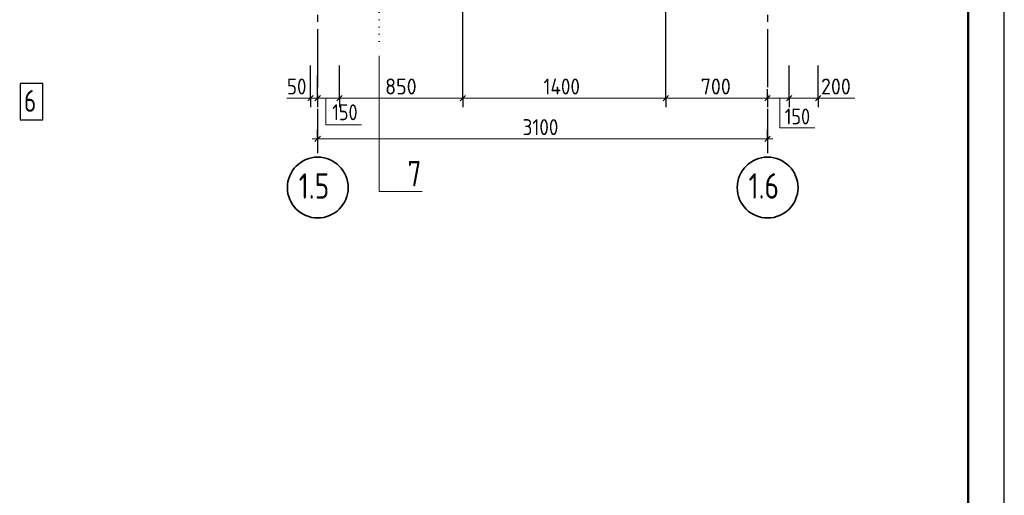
# Model space of a CAD drawing. Header units: millimetres. Extents: x 0 to 50400, y 0 to 35640.
# Tile 19 of 22: x 34115 to 50400, y 12266 to 20133. Entities that reach past the tile are written whole.
import ezdxf

# ---------------------------------------------------------------- set-up
doc = ezdxf.new("R2010")
doc.units = ezdxf.units.MM
for name, pattern in [('______2', [324, 240, -84]), ('______5', [1320, 960, -120, 120, -120]), ('______9', [120, 0, -120])]:
    doc.linetypes.add(name, pattern=pattern)
doc.layers.add('Standard', color=7, linetype='Continuous', lineweight=25)
doc.layers.add('Сечения символ', color=7, linetype='Continuous', lineweight=25)
doc.layers.add('Оси', color=7, linetype='______5', true_color=0x656565)
doc.layers.add('Стена Хомут', color=7, linetype='______2', true_color=0xa0a0a0)
doc.layers.add('Размерная выноска', color=7, linetype='Continuous')
doc.styles.add('ISOCPEUR', font='txt')

msp = doc.modelspace()

# ---------------------------------------------------------------- linework, layer by layer
at = {"layer": 'Standard', "color": 7, "linetype": 'Continuous', "lineweight": -3, "transparency": 33554687}
for p, q in [((38923, 18836), (38923, 18986)), ((39043, 18836), (39043, 18986)), ((39403, 18836), (39403, 18986)), ((41443, 18836), (41443, 18986)), ((44803, 18836), (44803, 18986)), ((46483, 18836), (46483, 18986)), ((46843, 18836), (46843, 18986)), ((47323, 18836), (47323, 18986)), ((38923, 18836), (38923, 18686)), ((39043, 18836), (39043, 18686)), ((39403, 18836), (39403, 18686)), ((41443, 18836), (41443, 18686)), ((44803, 18836), (44803, 18686)), ((46483, 18836), (46483, 18686)), ((46843, 18836), (46843, 18686)), ((47323, 18836), (47323, 18686)), ((39043, 18164), (39043, 18314)), ((46483, 18164), (46483, 18314)), ((39043, 18164), (39043, 18014)), ((46483, 18164), (46483, 18014))]:
    msp.add_line(p, q, dxfattribs=at)
at = {"layer": 'Standard', "color": 7, "linetype": 'Continuous', "lineweight": 13, "transparency": 33554687}
for p, q in [((38923, 18836), (38833, 18836)), ((38923, 18836), (39043, 18836)), ((39403, 18836), (41443, 18836)), ((41443, 18836), (44803, 18836)), ((44803, 18836), (46483, 18836)), ((46483, 18836), (46843, 18836)), ((46843, 18836), (47323, 18836)), ((47323, 18836), (47413, 18836)), ((39043, 18164), (38953, 18164)), ((39043, 18164), (46483, 18164)), ((46483, 18164), (46573, 18164))]:
    msp.add_line(p, q, dxfattribs=at)
at = {"layer": 'Standard', "color": 7, "linetype": 'Continuous', "lineweight": 25, "transparency": 33554687}
for p, q in [((38878, 18791), (38968, 18881)), ((38998, 18791), (39088, 18881)), ((39358, 18791), (39448, 18881)), ((41398, 18791), (41488, 18881)), ((44758, 18791), (44848, 18881)), ((46438, 18791), (46528, 18881)), ((46798, 18791), (46888, 18881)), ((47278, 18791), (47368, 18881)), ((38998, 18119), (39088, 18209)), ((46438, 18119), (46528, 18209))]:
    msp.add_line(p, q, dxfattribs=at)
msp.add_lwpolyline([(0, 0), (50400, 0), (50400, 35640), (0, 35640), (0, 0)], close=True, dxfattribs=at)
at = {"layer": 'Standard', "color": 7, "linetype": 'Continuous', "lineweight": 13, "transparency": 33554687}
for points in [[(50400, 35640), (0, 35640), (0, 0), (50400, 0), (50400, 35640)], [(39043, 18836), (39180, 18836), (39180, 18836), (39403, 18836)]]:
    msp.add_lwpolyline(points, dxfattribs=at)
at = {"layer": 'Standard', "color": 7, "linetype": 'Continuous', "lineweight": 50, "transparency": 33554687}
msp.add_lwpolyline([(2400, 35040), (49800, 35040), (49800, 600), (2400, 600), (2400, 35040)], close=True, dxfattribs=at)
at = {"layer": 'Standard', "color": 7, "linetype": 'Continuous', "lineweight": -3, "transparency": 33554687}
for points in [[(41443, 18836), (41443, 18857), (41443, 18857), (41443, 18857), (41443, 18857), (41443, 18857), (41443, 18857), (41443, 20517)], [(44803, 18836), (44803, 18857), (44803, 18857), (44803, 18857), (44803, 18857), (44803, 20517)], [(38923, 18836), (38923, 18857), (38923, 18857), (38923, 18857), (38923, 18857), (38923, 18857), (38923, 18857), (38923, 18857), (38923, 18857), (38923, 19373)], [(39403, 18836), (39403, 18857), (39403, 18857), (39403, 18857), (39403, 18857), (39403, 18857), (39403, 18857), (39403, 18857), (39403, 18857), (39403, 19373)], [(46843, 18836), (46843, 18857), (46843, 18857), (46843, 19373)], [(47323, 18836), (47323, 18857), (47323, 18857), (47323, 19373)], [(39043, 18836), (39043, 18857), (39043, 18857), (39043, 18857), (39043, 18857), (39043, 18857), (39043, 18857), (39043, 18857), (39043, 18857), (39043, 19211)], [(46483, 18836), (46483, 18857), (46483, 18857), (46483, 18942)]]:
    msp.add_lwpolyline(points, dxfattribs=at)
at = {"layer": 'Оси', "color": 8, "linetype": '______5', "lineweight": -3, "transparency": 33554687}
for p, q in [((39043, 22616), (39043, 17926)), ((46483, 22616), (46483, 17926))]:
    msp.add_line(p, q, dxfattribs=at)
at = {"layer": 'Оси', "color": 7, "linetype": 'Continuous', "lineweight": 35, "transparency": 33554687}
for centre in [(39045, 17356), (46485, 17356)]:
    msp.add_circle(centre, 503, dxfattribs=at)
at = {"layer": 'Размерная выноска', "color": 7, "linetype": 'Continuous', "lineweight": 13, "transparency": 33554687}
for p, q in [((38923, 18836), (38534, 18836)), ((39177, 18836), (39177, 18395)), ((46685, 18836), (46685, 18347)), ((47323, 18836), (47930, 18836)), ((39177, 18395), (39767, 18395)), ((46685, 18347), (47265, 18347))]:
    msp.add_line(p, q, dxfattribs=at)
at = {"layer": 'Сечения символ', "color": 7, "linetype": '______9', "lineweight": 13, "transparency": 33554687}
msp.add_line((40061, 31781), (40061, 19534), dxfattribs=at)
at = {"layer": 'Сечения символ', "color": 7, "linetype": 'Continuous', "lineweight": 13, "transparency": 33554687}
msp.add_lwpolyline([(40061, 19534), (40061, 17294), (40769, 17294)], dxfattribs=at)
at = {"layer": 'Стена Хомут', "color": 7, "linetype": 'Continuous', "lineweight": 25, "transparency": 33554687}
msp.add_lwpolyline([(34125, 18477), (34497, 18477), (34497, 19077), (34125, 19077), (34125, 18477)], dxfattribs=at)

# ---------------------------------------------------------------- texts
at = {"layer": 'Standard', "color": 7, "linetype": 'Continuous', "lineweight": 25, "transparency": 33554687, "char_height": 264, "attachment_point": 7, "style": 'ISOCPEUR'}
for s, insert, width in [('\\W0.87;50', (38534, 18896), 484.71), ('\\W0.91;850', (40159, 18896), 674.38), ('\\W0.87;1400', (42779, 18896), 827.31), ('\\W0.91;700', (45379, 18896), 674.39), ('\\W0.91;200', (47368, 18896), 674.39), ('\\W0.83;150', (39284, 18470), 610.29), ('\\W0.83;150', (46769, 18400), 610.29), ('\\W0.87;3100', (42433, 18224), 800.28)]:
    msp.add_mtext(s, dxfattribs=dict(at, insert=insert, width=width))
at = {"layer": 'Оси', "color": 7, "linetype": 'Continuous', "lineweight": 35, "transparency": 33554687, "char_height": 420, "width": 795.3, "attachment_point": 7, "style": 'ISOCPEUR'}
for s, insert in [('\\W0.79;1.5', (38730, 17173)), ('\\W0.79;1.6', (46170, 17173))]:
    msp.add_mtext(s, dxfattribs=dict(at, insert=insert))
at = {"layer": 'Сечения символ', "color": 7, "linetype": 'Continuous', "lineweight": 35, "transparency": 33554687, "insert": (40529, 17376), "char_height": 420, "width": 456.98, "attachment_point": 7, "style": 'ISOCPEUR'}
msp.add_mtext('\\W0.78;7', dxfattribs=at)
at = {"layer": 'Стена Хомут', "color": 7, "linetype": 'Continuous', "lineweight": 13, "transparency": 33554687, "insert": (34185, 18609), "char_height": 360, "width": 391.69, "attachment_point": 7, "style": 'ISOCPEUR'}
msp.add_mtext('\\W0.78;6', dxfattribs=at)

doc.saveas('drawing.dxf')
